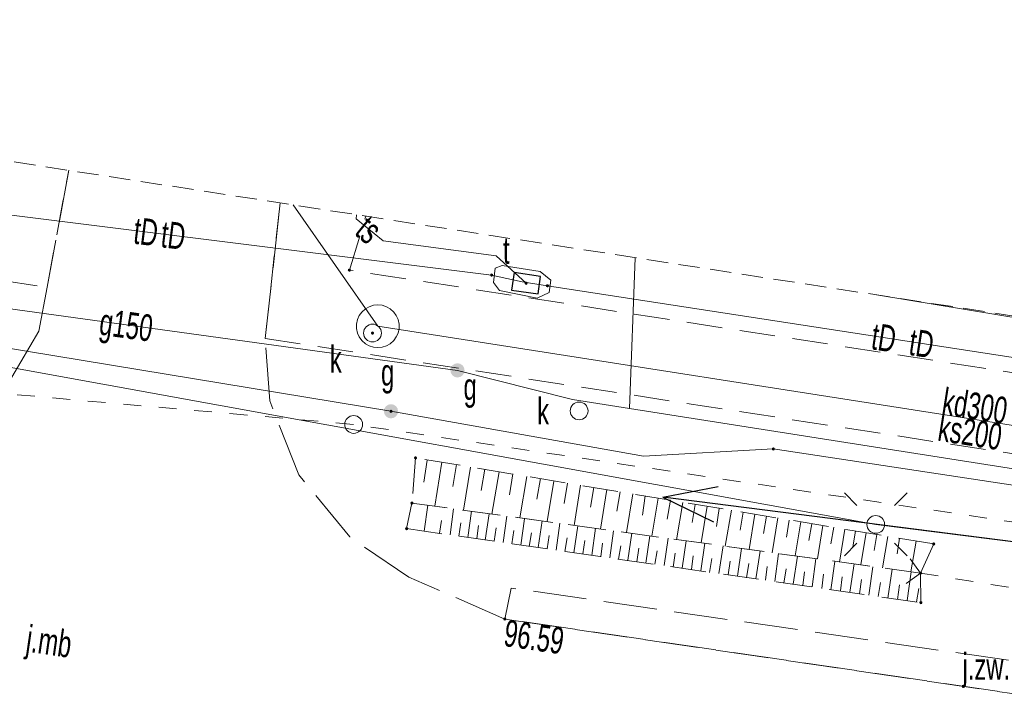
# Model space of a CAD drawing. Header units: metres. Extents: x 6541766 to 6542290, y 5894743 to 5895338.
# Tile 76 of 78: x 6541965 to 6541992, y 5895294 to 5895313. Entities that reach past the tile are written whole.
import ezdxf
from ezdxf.enums import TextEntityAlignment as Align

# ---------------------------------------------------------------- set-up
doc = ezdxf.new("R2010")
doc.units = ezdxf.units.M
for name, pattern in [('0.5_0.5', [1, 0.5, -0.5]), ('1.0_0.5', [1.5, 1, -0.5]), ('1.5_0.5', [2, 1.5, -0.5]), ('2', [0.9, 0.6, -0.3]), ('otkz_500', [1, 0.5, -0.5]), ('suep_nn_500', [0])]:
    doc.linetypes.add(name, pattern=pattern)
for name, color, linetype in [('000 Inne (niezydentyfikowane)', 7, 'Continuous'), ('219-działka ewidencyjna', 7, 'Continuous'), ('chodnik', 7, 'Continuous'), ('jezdnia', 7, 'Continuous'), ('jezdnia-Atr17', 7, 'Continuous'), ('komora podziemna', 7, 'Continuous'), ('obudowa ochronna przewodu', 7, 'Continuous'), ('pikieta sztuczna-Atr2', 7, 'Continuous'), ('przepust', 7, 'Continuous'), ('przewód elektroenergetyczny niskiego napięcia', 7, 'Continuous'), ('przewód elektroenergetyczny podziemny', 7, 'Continuous'), ('przewód gazowy', 7, 'Continuous'), ('przewód gazowy-Atr1', 7, 'Continuous'), ('przewód kanalizacyjny', 7, 'Continuous'), ('przewód kanalizacyjny-Atr1', 7, 'Continuous'), ('przewód telekomunikacyjny podziemny', 7, 'Continuous'), ('przewód telekomunikacyjny podziemny-Atr1', 7, 'Continuous'), ('skarpa nieumocniona', 7, 'Continuous'), ('studnia kanalizacyjna-Atr17', 7, 'Continuous'), ('właz do komory lub kanału - okrągły-Atr17', 7, 'Continuous'), ('właz do komory lub kanału - prostokątny-Atr17', 7, 'Continuous'), ('Zakres', 7, 'Continuous'), ('zasuwa lub zawór-Atr17', 7, 'Continuous')]:
    doc.layers.add(name, color=color, linetype=linetype)
doc.layers.add('_dr_ścieki kd', color=36, linetype='Continuous', lineweight=30)
doc.layers.add('IE - podklad', color=8, linetype='Continuous', lineweight=9)

# ---------------------------------------------------------------- blocks, each defined once
blk = doc.blocks.new('blok - sanitarne pzt chelmza ng')
at = {"linetype": 'Continuous', "lineweight": 0}
h = blk.add_hatch(color=0, dxfattribs=at)
edge = h.paths.add_edge_path()
edge.add_arc((6542477.01, 5895303.32), 0.2, 0, 360)
h = blk.add_hatch(color=0, dxfattribs=at)
edge = h.paths.add_edge_path()
edge.add_arc((6542475.14, 5895302.17), 0.2, 0, 360)
at = {"color": 0, "linetype": 'Continuous'}
for p, q in [((6542482.786, 5895299.751), (6542484.337, 5895300.058)), ((6542492.706, 5895298.49), (6542482.786, 5895299.751)), ((6542482.786, 5895299.751), (6542484.211, 5895299.066))]:
    blk.add_line(p, q, dxfattribs=at)
blk.add_lwpolyline([(6542478.533, 5895305.577), (6542479.275, 5895305.468), (6542479.347, 5895305.963), (6542478.605, 5895306.072)], close=True, dxfattribs=at)
at = {"color": 0, "linetype": 'Continuous', "lineweight": 13}
blk.add_circle((6542480.43, 5895302.18), 0.25, dxfattribs=at)
at = {"layer": 'komora podziemna', "color": 30, "linetype": 'Continuous', "lineweight": 9}
for p, q in [((6542478.02, 5895305.79), (6542478.07, 5895306.19)), ((6542478.07, 5895306.19), (6542478.27, 5895306.27)), ((6542478.27, 5895306.27), (6542479.33, 5895306.1)), ((6542479.33, 5895306.1), (6542479.63, 5895305.86)), ((6542479.63, 5895305.86), (6542479.59, 5895305.51)), ((6542478.19, 5895305.57), (6542478.02, 5895305.79)), ((6542479.25, 5895305.35), (6542478.19, 5895305.57)), ((6542479.59, 5895305.51), (6542479.25, 5895305.35))]:
    blk.add_line(p, q, dxfattribs=at)
at = {"layer": 'komora podziemna', "color": 34, "linetype": 'Continuous', "lineweight": 9}
for p, q in [((6542474.32, 5895304.96), (6542474.42, 5895305.05)), ((6542474.42, 5895305.05), (6542474.53, 5895305.11)), ((6542474.53, 5895305.11), (6542474.65, 5895305.15)), ((6542474.65, 5895305.15), (6542474.77, 5895305.16)), ((6542474.77, 5895305.16), (6542474.89, 5895305.15)), ((6542474.89, 5895305.15), (6542475.01, 5895305.11)), ((6542475.01, 5895305.11), (6542475.12, 5895305.05)), ((6542475.12, 5895305.05), (6542475.22, 5895304.96)), ((6542474.17, 5895304.62), (6542474.2, 5895304.75)), ((6542474.2, 5895304.75), (6542474.25, 5895304.86)), ((6542474.25, 5895304.86), (6542474.32, 5895304.96)), ((6542475.22, 5895304.96), (6542475.29, 5895304.86)), ((6542475.29, 5895304.86), (6542475.34, 5895304.75)), ((6542475.34, 5895304.75), (6542475.37, 5895304.62)), ((6542474.17, 5895304.5), (6542474.17, 5895304.62)), ((6542474.2, 5895304.37), (6542474.17, 5895304.5)), ((6542475.37, 5895304.5), (6542475.34, 5895304.37)), ((6542475.37, 5895304.62), (6542475.37, 5895304.5)), ((6542474.25, 5895304.26), (6542474.2, 5895304.37)), ((6542474.32, 5895304.16), (6542474.25, 5895304.26)), ((6542475.29, 5895304.26), (6542475.22, 5895304.16)), ((6542475.34, 5895304.37), (6542475.29, 5895304.26)), ((6542474.42, 5895304.07), (6542474.32, 5895304.16)), ((6542474.53, 5895304.01), (6542474.42, 5895304.07)), ((6542474.65, 5895303.97), (6542474.53, 5895304.01)), ((6542474.77, 5895303.96), (6542474.65, 5895303.97)), ((6542474.89, 5895303.97), (6542474.77, 5895303.96)), ((6542475.01, 5895304.01), (6542474.89, 5895303.97)), ((6542475.12, 5895304.07), (6542475.01, 5895304.01)), ((6542475.22, 5895304.16), (6542475.12, 5895304.07))]:
    blk.add_line(p, q, dxfattribs=at)
at = {"layer": 'obudowa ochronna przewodu', "color": 52, "linetype": 'Continuous', "lineweight": 9}
blk.add_line((6542461.53, 5895304.41), (6542475.14, 5895302.17), dxfattribs=at)
at = {"layer": 'przewód elektroenergetyczny niskiego napięcia', "color": 1, "linetype": 'suep_nn_500', "lineweight": 9}
for p, q in [((6542488.77, 5895298.99), (6542459.74, 5895304.26)), ((6542497.666, 5895297.859), (6542488.77, 5895298.99))]:
    blk.add_line(p, q, dxfattribs=at)
at = {"layer": 'przewód elektroenergetyczny podziemny', "color": 1, "linetype": 'Continuous', "lineweight": 9}
blk.add_line((6542499.791, 5895303.634), (6542488.787, 5895305.443), dxfattribs=at)
at = {"layer": 'przewód gazowy', "color": 52, "linetype": 'Continuous', "lineweight": 9}
for p, q in [((6542481.85, 5895302.25), (6542482.01, 5895306.488)), ((6542477.01, 5895303.32), (6542460.57, 5895305.58)), ((6542461.53, 5895304.41), (6542475.14, 5895302.17)), ((6542480.24, 5895302.5), (6542477.01, 5895303.32)), ((6542481.85, 5895302.25), (6542480.24, 5895302.5)), ((6542498.329, 5895299.661), (6542481.85, 5895302.25)), ((6542475.14, 5895302.17), (6542482.24, 5895300.91)), ((6542482.24, 5895300.91), (6542485.89, 5895301.11)), ((6542485.89, 5895301.11), (6542498.178, 5895299.25))]:
    blk.add_line(p, q, dxfattribs=at)
at = {"layer": 'przewód kanalizacyjny', "color": 34, "linetype": 'Continuous', "lineweight": 9}
for p, q in [((6542472.389, 5895307.972), (6542474.77, 5895304.56)), ((6542472.389, 5895307.972), (6542474.77, 5895304.56)), ((6542474.77, 5895304.56), (6542498.753, 5895300.813)), ((6542474.77, 5895304.56), (6542498.753, 5895300.813))]:
    blk.add_line(p, q, dxfattribs=at)
at = {"layer": 'przewód telekomunikacyjny podziemny', "color": 30, "linetype": 'Continuous', "lineweight": 9}
for p, q in [((6542461.24, 5895308.09), (6542477.97, 5895306)), ((6542461.24, 5895308.09), (6542477.97, 5895306)), ((6542474.16, 5895307.58), (6542474.173, 5895307.697)), ((6542474.92, 5895306.96), (6542474.16, 5895307.58)), ((6542478.1, 5895306.54), (6542474.92, 5895306.96)), ((6542478.94, 5895305.77), (6542478.1, 5895306.54)), ((6542477.97, 5895306), (6542478.83, 5895305.81)), ((6542477.97, 5895306), (6542478.83, 5895305.81)), ((6542478.83, 5895305.81), (6542479.54, 5895305.7)), ((6542478.83, 5895305.81), (6542479.54, 5895305.7)), ((6542479.54, 5895305.7), (6542499.424, 5895302.636)), ((6542479.54, 5895305.7), (6542499.424, 5895302.636))]:
    blk.add_line(p, q, dxfattribs=at)
at = {"layer": 'przewód gazowy-Atr1', "color": 40, "lineweight": 9, "width": 0.667}
blk.add_text('g150', height=0.75, rotation=352.173, dxfattribs=at).set_placement((6542466.96, 5895304.7), align=Align.MIDDLE_LEFT)
at = {"layer": 'przewód kanalizacyjny-Atr1', "color": 34, "lineweight": 9, "width": 0.667}
blk.add_text('kd300', height=0.75, rotation=351.12, dxfattribs=at).set_placement((6542490.6, 5895302.09))
blk.add_text('ks200', height=0.75, rotation=351.12, dxfattribs=at).set_placement((6542490.6, 5895302.09), align=Align.TOP_LEFT)
at = {"layer": 'przewód telekomunikacyjny podziemny-Atr1', "color": 30, "lineweight": 9, "width": 0.667}
for s, rotation, p in [('tD', 352.879, (6542467.92, 5895307.26)), ('tD', 352.879, (6542468.69, 5895307.16)), ('ts', 320.792, (6542474.32, 5895307.45)), ('tD', 351.239, (6542488.67, 5895304.29)), ('tD', 351.239, (6542489.73, 5895304.13))]:
    blk.add_text(s, height=0.75, rotation=rotation, dxfattribs=at).set_placement(p, align=Align.MIDDLE_LEFT)
at = {"layer": 'studnia kanalizacyjna-Atr17', "color": 34, "lineweight": 9, "width": 0.667}
blk.add_text('k', height=0.75, dxfattribs=at).set_placement((6542479.25, 5895301.8))
at = {"layer": 'zasuwa lub zawór-Atr17', "color": 52, "lineweight": 9, "width": 0.667}
for p in [(6542474.86, 5895302.89), (6542477.18, 5895302.49)]:
    blk.add_text('g', height=0.75, dxfattribs=at).set_placement(p)
blk = doc.blocks.new('blok - podklad szary rfqfqw')
at = {"color": 8, "linetype": 'Continuous', "lineweight": 9}
for p, q in [((6541988.24, 5895299.521), (6541987.887, 5895299.874)), ((6541989.301, 5895299.521), (6541989.654, 5895299.874)), ((6541988.24, 5895298.46), (6541987.887, 5895298.107)), ((6541989.301, 5895298.46), (6541989.654, 5895298.107)), ((6541990.03, 5895297.62), (6541989.737, 5895298.026)), ((6541990.03, 5895297.62), (6541989.624, 5895297.327))]:
    blk.add_line(p, q, dxfattribs=at)
for centre in [(6541974.62, 5895304.37), (6541974.09, 5895301.8), (6541988.77, 5895298.99)]:
    blk.add_circle(centre, 0.25, dxfattribs=at)
at = {"color": 8, "linetype": 'Continuous', "lineweight": 9, "extrusion": (0, 0, -1)}
for points in [[(-6541973.938, 5895306.108), (-6541973.938, 5895306.172), (-6541973.925, 5895306.14)], [(-6541973.938, 5895306.172), (-6541973.97, 5895306.095), (-6541973.97, 5895306.185)], [(-6541973.938, 5895306.172), (-6541973.938, 5895306.108), (-6541973.97, 5895306.095)], [(-6541973.97, 5895306.185), (-6541973.97, 5895306.095), (-6541974.002, 5895306.108)], [(-6541973.97, 5895306.185), (-6541974.002, 5895306.108), (-6541974.002, 5895306.172)], [(-6541974.002, 5895306.172), (-6541974.002, 5895306.108), (-6541974.015, 5895306.14)], [(-6541977.934, 5895305.973), (-6541977.943, 5895306.036), (-6541977.925, 5895306.006)], [(-6541977.943, 5895306.036), (-6541977.934, 5895305.973), (-6541977.964, 5895305.955)], [(-6541977.943, 5895306.036), (-6541977.964, 5895305.955), (-6541977.976, 5895306.045)], [(-6541977.976, 5895306.045), (-6541977.964, 5895305.955), (-6541977.997, 5895305.964)], [(-6541977.976, 5895306.045), (-6541977.997, 5895305.964), (-6541978.006, 5895306.027)], [(-6541978.006, 5895306.027), (-6541977.997, 5895305.964), (-6541978.015, 5895305.994)], [(-6541978.908, 5895305.738), (-6541978.908, 5895305.802), (-6541978.895, 5895305.77)], [(-6541978.908, 5895305.802), (-6541978.94, 5895305.725), (-6541978.94, 5895305.815)], [(-6541978.908, 5895305.802), (-6541978.908, 5895305.738), (-6541978.94, 5895305.725)], [(-6541978.94, 5895305.815), (-6541978.94, 5895305.725), (-6541978.972, 5895305.738)], [(-6541978.94, 5895305.815), (-6541978.972, 5895305.738), (-6541978.972, 5895305.802)], [(-6541978.972, 5895305.802), (-6541978.972, 5895305.738), (-6541978.985, 5895305.77)], [(-6541979.504, 5895305.673), (-6541979.513, 5895305.736), (-6541979.495, 5895305.706)], [(-6541979.513, 5895305.736), (-6541979.504, 5895305.673), (-6541979.534, 5895305.655)], [(-6541979.513, 5895305.736), (-6541979.534, 5895305.655), (-6541979.546, 5895305.745)], [(-6541979.546, 5895305.745), (-6541979.534, 5895305.655), (-6541979.567, 5895305.664)], [(-6541979.546, 5895305.745), (-6541979.567, 5895305.664), (-6541979.576, 5895305.727)], [(-6541979.576, 5895305.727), (-6541979.567, 5895305.664), (-6541979.585, 5895305.694)], [(-6541974.588, 5895304.338), (-6541974.588, 5895304.402), (-6541974.575, 5895304.37)], [(-6541974.588, 5895304.402), (-6541974.62, 5895304.325), (-6541974.62, 5895304.415)], [(-6541974.588, 5895304.402), (-6541974.588, 5895304.338), (-6541974.62, 5895304.325)], [(-6541974.62, 5895304.415), (-6541974.62, 5895304.325), (-6541974.652, 5895304.338)], [(-6541974.62, 5895304.415), (-6541974.652, 5895304.338), (-6541974.652, 5895304.402)], [(-6541974.652, 5895304.402), (-6541974.652, 5895304.338), (-6541974.665, 5895304.37)], [(-6541975.104, 5895302.143), (-6541975.113, 5895302.206), (-6541975.096, 5895302.177)], [(-6541975.113, 5895302.206), (-6541975.104, 5895302.143), (-6541975.133, 5895302.126)], [(-6541975.113, 5895302.206), (-6541975.133, 5895302.126), (-6541975.147, 5895302.214)], [(-6541975.147, 5895302.214), (-6541975.133, 5895302.126), (-6541975.167, 5895302.134)], [(-6541975.147, 5895302.214), (-6541975.167, 5895302.134), (-6541975.176, 5895302.197)], [(-6541975.176, 5895302.197), (-6541975.167, 5895302.134), (-6541975.184, 5895302.163)], [(-6541985.854, 5895301.083), (-6541985.863, 5895301.146), (-6541985.845, 5895301.116)], [(-6541985.863, 5895301.146), (-6541985.854, 5895301.083), (-6541985.884, 5895301.065)], [(-6541985.863, 5895301.146), (-6541985.884, 5895301.065), (-6541985.896, 5895301.155)], [(-6541985.896, 5895301.155), (-6541985.884, 5895301.065), (-6541985.917, 5895301.074)], [(-6541985.896, 5895301.155), (-6541985.917, 5895301.074), (-6541985.926, 5895301.137)], [(-6541985.926, 5895301.137), (-6541985.917, 5895301.074), (-6541985.935, 5895301.104)], [(-6541975.798, 5895300.828), (-6541975.798, 5895300.892), (-6541975.785, 5895300.86)], [(-6541975.798, 5895300.892), (-6541975.83, 5895300.815), (-6541975.83, 5895300.905)], [(-6541975.798, 5895300.892), (-6541975.798, 5895300.828), (-6541975.83, 5895300.815)], [(-6541975.83, 5895300.905), (-6541975.83, 5895300.815), (-6541975.862, 5895300.828)], [(-6541975.83, 5895300.905), (-6541975.862, 5895300.828), (-6541975.862, 5895300.892)], [(-6541975.862, 5895300.892), (-6541975.862, 5895300.828), (-6541975.875, 5895300.86)], [(-6541975.698, 5895299.558), (-6541975.698, 5895299.622), (-6541975.685, 5895299.59)], [(-6541975.698, 5895299.622), (-6541975.73, 5895299.545), (-6541975.73, 5895299.635)], [(-6541975.698, 5895299.622), (-6541975.698, 5895299.558), (-6541975.73, 5895299.545)], [(-6541975.73, 5895299.635), (-6541975.73, 5895299.545), (-6541975.762, 5895299.558)], [(-6541975.73, 5895299.635), (-6541975.762, 5895299.558), (-6541975.762, 5895299.622)], [(-6541975.762, 5895299.622), (-6541975.762, 5895299.558), (-6541975.775, 5895299.59)], [(-6541975.548, 5895298.902), (-6541975.58, 5895298.825), (-6541975.58, 5895298.915)], [(-6541975.58, 5895298.915), (-6541975.58, 5895298.825), (-6541975.612, 5895298.838)], [(-6541975.58, 5895298.915), (-6541975.612, 5895298.838), (-6541975.612, 5895298.902)], [(-6541975.548, 5895298.838), (-6541975.548, 5895298.902), (-6541975.535, 5895298.87)], [(-6541975.548, 5895298.902), (-6541975.548, 5895298.838), (-6541975.58, 5895298.825)], [(-6541975.612, 5895298.902), (-6541975.612, 5895298.838), (-6541975.625, 5895298.87)], [(-6541990.368, 5895298.408), (-6541990.368, 5895298.472), (-6541990.355, 5895298.44)], [(-6541990.368, 5895298.472), (-6541990.4, 5895298.395), (-6541990.4, 5895298.485)], [(-6541990.368, 5895298.472), (-6541990.368, 5895298.408), (-6541990.4, 5895298.395)], [(-6541990.4, 5895298.485), (-6541990.4, 5895298.395), (-6541990.432, 5895298.408)], [(-6541990.4, 5895298.485), (-6541990.432, 5895298.408), (-6541990.432, 5895298.472)], [(-6541990.432, 5895298.472), (-6541990.432, 5895298.408), (-6541990.445, 5895298.44)], [(-6541989.998, 5895297.588), (-6541989.998, 5895297.652), (-6541989.985, 5895297.62)], [(-6541989.998, 5895297.652), (-6541990.03, 5895297.575), (-6541990.03, 5895297.665)], [(-6541989.998, 5895297.652), (-6541989.998, 5895297.588), (-6541990.03, 5895297.575)], [(-6541990.03, 5895297.665), (-6541990.03, 5895297.575), (-6541990.062, 5895297.588)], [(-6541990.03, 5895297.665), (-6541990.062, 5895297.588), (-6541990.062, 5895297.652)], [(-6541990.062, 5895297.652), (-6541990.062, 5895297.588), (-6541990.075, 5895297.62)], [(-6541990.008, 5895296.758), (-6541990.008, 5895296.822), (-6541989.995, 5895296.79)], [(-6541990.008, 5895296.822), (-6541990.04, 5895296.745), (-6541990.04, 5895296.835)], [(-6541990.008, 5895296.822), (-6541990.008, 5895296.758), (-6541990.04, 5895296.745)], [(-6541990.04, 5895296.835), (-6541990.04, 5895296.745), (-6541990.072, 5895296.758)], [(-6541990.04, 5895296.835), (-6541990.072, 5895296.758), (-6541990.072, 5895296.822)], [(-6541990.072, 5895296.822), (-6541990.072, 5895296.758), (-6541990.085, 5895296.79)], [(-6541978.308, 5895296.298), (-6541978.308, 5895296.362), (-6541978.295, 5895296.33)], [(-6541978.308, 5895296.362), (-6541978.34, 5895296.285), (-6541978.34, 5895296.375)], [(-6541978.308, 5895296.362), (-6541978.308, 5895296.298), (-6541978.34, 5895296.285)], [(-6541978.34, 5895296.375), (-6541978.34, 5895296.285), (-6541978.372, 5895296.298)], [(-6541978.34, 5895296.375), (-6541978.372, 5895296.298), (-6541978.372, 5895296.362)], [(-6541978.372, 5895296.362), (-6541978.372, 5895296.298), (-6541978.385, 5895296.33)]]:
    blk.add_solid(points, dxfattribs=at)
at = {"layer": '000 Inne (niezydentyfikowane)', "color": 8, "linetype": 'Continuous', "lineweight": 9}
for p, q in [((6541976.16, 5895300.8), (6541976.06, 5895300.18)), ((6541976.57, 5895300.74), (6541976.37, 5895299.5)), ((6541976.98, 5895300.67), (6541976.88, 5895300.06)), ((6541977.38, 5895300.6), (6541977.18, 5895299.39)), ((6541977.78, 5895300.54), (6541977.68, 5895299.94)), ((6541978.18, 5895300.47), (6541977.98, 5895299.28)), ((6541978.57, 5895300.41), (6541978.47, 5895299.82)), ((6541978.96, 5895300.34), (6541978.76, 5895299.17)), ((6541979.34, 5895300.28), (6541979.24, 5895299.7)), ((6541979.72, 5895300.21), (6541979.53, 5895299.07)), ((6541980.1, 5895300.15), (6541980.01, 5895299.58)), ((6541980.47, 5895300.09), (6541980.29, 5895298.96)), ((6541980.84, 5895300.03), (6541980.75, 5895299.47)), ((6541981.21, 5895299.97), (6541981.03, 5895298.86)), ((6541981.58, 5895299.91), (6541981.49, 5895299.36)), ((6541981.94, 5895299.85), (6541981.76, 5895298.76)), ((6541982.29, 5895299.79), (6541982.21, 5895299.25)), ((6541976.07, 5895298.8), (6541976.18, 5895299.53)), ((6541982.65, 5895299.73), (6541982.47, 5895298.66)), ((6541983, 5895299.67), (6541982.91, 5895299.14)), ((6541983.35, 5895299.61), (6541983.17, 5895298.56)), ((6541983.69, 5895299.55), (6541983.61, 5895299.04)), ((6541984.03, 5895299.5), (6541983.86, 5895298.47)), ((6541976.8, 5895298.7), (6541976.9, 5895299.43)), ((6541977.3, 5895298.62), (6541977.4, 5895299.36)), ((6541977.79, 5895298.55), (6541977.9, 5895299.29)), ((6541978.29, 5895298.48), (6541978.4, 5895299.22)), ((6541984.37, 5895299.44), (6541984.29, 5895298.93)), ((6541984.71, 5895299.39), (6541984.54, 5895298.38)), ((6541985.04, 5895299.33), (6541984.96, 5895298.83)), ((6541985.37, 5895299.28), (6541985.21, 5895298.28)), ((6541985.7, 5895299.22), (6541985.61, 5895298.73)), ((6541976.5, 5895298.74), (6541976.56, 5895299.1)), ((6541977.05, 5895298.66), (6541977.1, 5895299.03)), ((6541977.55, 5895298.59), (6541977.6, 5895298.96)), ((6541978.79, 5895298.41), (6541978.89, 5895299.15)), ((6541979.28, 5895298.34), (6541979.39, 5895299.09)), ((6541979.78, 5895298.27), (6541979.89, 5895299.02)), ((6541980.28, 5895298.19), (6541980.39, 5895298.95)), ((6541986.02, 5895299.17), (6541985.86, 5895298.19)), ((6541986.34, 5895299.11), (6541986.26, 5895298.63)), ((6541986.66, 5895299.06), (6541986.5, 5895298.11)), ((6541986.97, 5895299.01), (6541986.89, 5895298.54)), ((6541987.28, 5895298.96), (6541987.13, 5895298.02)), ((6541987.59, 5895298.91), (6541987.51, 5895298.44)), ((6541978.04, 5895298.52), (6541978.1, 5895298.89)), ((6541978.54, 5895298.44), (6541978.59, 5895298.82)), ((6541979.03, 5895298.37), (6541979.09, 5895298.75)), ((6541979.53, 5895298.3), (6541979.59, 5895298.68)), ((6541980.79, 5895298.12), (6541980.89, 5895298.88)), ((6541981.29, 5895298.05), (6541981.4, 5895298.81)), ((6541981.8, 5895297.98), (6541981.91, 5895298.74)), ((6541982.31, 5895297.9), (6541982.42, 5895298.67)), ((6541987.9, 5895298.86), (6541987.75, 5895297.93)), ((6541988.2, 5895298.81), (6541988.13, 5895298.35)), ((6541988.5, 5895298.76), (6541988.35, 5895297.85)), ((6541988.8, 5895298.71), (6541988.73, 5895298.26)), ((6541989.11, 5895298.65), (6541988.96, 5895297.77)), ((6541980.03, 5895298.23), (6541980.09, 5895298.61)), ((6541980.53, 5895298.16), (6541980.59, 5895298.54)), ((6541981.04, 5895298.08), (6541981.09, 5895298.46)), ((6541981.54, 5895298.01), (6541981.6, 5895298.39)), ((6541982.82, 5895297.83), (6541982.93, 5895298.6)), ((6541983.33, 5895297.76), (6541983.44, 5895298.53)), ((6541983.85, 5895297.68), (6541983.96, 5895298.46)), ((6541984.36, 5895297.61), (6541984.48, 5895298.39)), ((6541989.44, 5895298.6), (6541989.37, 5895298.16)), ((6541989.91, 5895298.52), (6541989.76, 5895297.66)), ((6541982.05, 5895297.94), (6541982.11, 5895298.32)), ((6541982.56, 5895297.87), (6541982.62, 5895298.25)), ((6541983.07, 5895297.79), (6541983.13, 5895298.18)), ((6541983.59, 5895297.72), (6541983.64, 5895298.11)), ((6541984.88, 5895297.53), (6541985, 5895298.31)), ((6541985.4, 5895297.46), (6541985.52, 5895298.24)), ((6541985.93, 5895297.38), (6541986.04, 5895298.17)), ((6541986.45, 5895297.31), (6541986.57, 5895298.1)), ((6541984.1, 5895297.64), (6541984.16, 5895298.03)), ((6541984.62, 5895297.57), (6541984.68, 5895297.96)), ((6541985.14, 5895297.49), (6541985.2, 5895297.89)), ((6541985.67, 5895297.42), (6541985.72, 5895297.81)), ((6541986.98, 5895297.23), (6541987.09, 5895298.02)), ((6541987.51, 5895297.15), (6541987.62, 5895297.95)), ((6541988.04, 5895297.08), (6541988.16, 5895297.88)), ((6541988.58, 5895297), (6541988.69, 5895297.8)), ((6541986.19, 5895297.34), (6541986.25, 5895297.74)), ((6541986.72, 5895297.27), (6541986.77, 5895297.66)), ((6541987.25, 5895297.19), (6541987.3, 5895297.59)), ((6541987.78, 5895297.12), (6541987.83, 5895297.52)), ((6541989.11, 5895296.92), (6541989.23, 5895297.73)), ((6541989.65, 5895296.85), (6541989.77, 5895297.66)), ((6541988.31, 5895297.04), (6541988.37, 5895297.44)), ((6541988.84, 5895296.96), (6541988.9, 5895297.36)), ((6541989.38, 5895296.88), (6541989.44, 5895297.29)), ((6541989.92, 5895296.81), (6541989.98, 5895297.19))]:
    blk.add_line(p, q, dxfattribs=at)
at = {"layer": '219-działka ewidencyjna', "color": 8, "linetype": '0.5_0.5', "lineweight": 9}
for p, q in [((6541974.09, 5895301.8), (6541958.11, 5895303.21)), ((6541997.825, 5895298.289), (6541974.09, 5895301.8))]:
    blk.add_line(p, q, dxfattribs=at)
at = {"layer": 'chodnik', "color": 8, "linetype": '1.0_0.5', "lineweight": 9}
for p, q in [((6541937.485, 5895309.729), (6541965.47, 5895305.66)), ((6541965.47, 5895305.66), (6541966.08, 5895308.945)), ((6541972.027, 5895308.028), (6541971.6, 5895304.22)), ((6541973.97, 5895306.14), (6541974.434, 5895307.657)), ((6541999.274, 5895302.229), (6541973.97, 5895306.14)), ((6541971.6, 5895304.22), (6541998.482, 5895300.075))]:
    blk.add_line(p, q, dxfattribs=at)
at = {"layer": 'jezdnia', "color": 8, "linetype": '1.5_0.5', "lineweight": 9}
for p, q in [((6541966.08, 5895308.945), (6541965.47, 5895305.66)), ((6541971.6, 5895304.22), (6541972.027, 5895308.028)), ((6541965.47, 5895305.66), (6541965.24, 5895304.42)), ((6541965.24, 5895304.42), (6541964.19, 5895302.64)), ((6541971.73, 5895302.46), (6541971.6, 5895304.22)), ((6541972.55, 5895300.38), (6541971.73, 5895302.46)), ((6541973.98, 5895298.64), (6541972.55, 5895300.38)), ((6541975.64, 5895297.51), (6541973.98, 5895298.64)), ((6541978.34, 5895296.33), (6541975.64, 5895297.51)), ((6541978.52, 5895297.2), (6541978.34, 5895296.33)), ((6541996.465, 5895294.593), (6541978.52, 5895297.2)), ((6541978.34, 5895296.33), (6541996.142, 5895293.716)), ((6541996.142, 5895293.716), (6541978.34, 5895296.33))]:
    blk.add_line(p, q, dxfattribs=at)
at = {"layer": 'przepust', "color": 8, "linetype": 'otkz_500', "lineweight": 9}
blk.add_line((6541990.03, 5895297.62), (6541997.158, 5895296.476), dxfattribs=at)
at = {"layer": 'skarpa nieumocniona', "color": 8, "linetype": '1.0_0.5', "lineweight": 9}
for p, q in [((6541975.83, 5895300.86), (6541975.73, 5895299.59)), ((6541975.83, 5895300.86), (6541975.73, 5895299.59)), ((6541990.4, 5895298.44), (6541975.83, 5895300.86)), ((6541990.4, 5895298.44), (6541975.83, 5895300.86)), ((6541975.73, 5895299.59), (6541975.58, 5895298.87)), ((6541975.73, 5895299.59), (6541975.58, 5895298.87)), ((6541990.03, 5895297.62), (6541975.73, 5895299.59)), ((6541990.03, 5895297.62), (6541975.73, 5895299.59)), ((6541975.73, 5895299.59), (6541990.03, 5895297.62)), ((6541975.73, 5895299.59), (6541990.03, 5895297.62)), ((6541975.58, 5895298.87), (6541990.04, 5895296.79)), ((6541975.58, 5895298.87), (6541990.04, 5895296.79)), ((6541990.03, 5895297.62), (6541990.4, 5895298.44)), ((6541990.03, 5895297.62), (6541990.4, 5895298.44)), ((6541990.04, 5895296.79), (6541990.03, 5895297.62)), ((6541990.04, 5895296.79), (6541990.03, 5895297.62))]:
    blk.add_line(p, q, dxfattribs=at)
at = {"layer": 'Zakres', "color": 8, "linetype": '2', "lineweight": 9}
blk.add_line((6541999.83, 5895303.74), (6541938.62, 5895313.18), dxfattribs=at)
blk.add_line((6541999.83, 5895303.74), (6541938.62, 5895313.18), dxfattribs=at)
blk.add_line((6541999.83, 5895303.74), (6541938.62, 5895313.18), dxfattribs=at)
blk.add_line((6541999.83, 5895303.74), (6541938.62, 5895313.18), dxfattribs=at)
at = {"layer": 'jezdnia-Atr17', "color": 8, "lineweight": 9, "width": 0.667}
blk.add_text('j.mb', height=0.75, rotation=351.7, dxfattribs=at).set_placement((6541964.85, 5895295.42))
blk.add_text('j.mb', height=0.75, rotation=351.7, dxfattribs=at).set_placement((6541964.85, 5895295.42))
blk.add_text('j.mb', height=0.75, rotation=351.7, dxfattribs=at).set_placement((6541964.85, 5895295.42))
blk.add_text('j.mb', height=0.75, rotation=351.7, dxfattribs=at).set_placement((6541964.85, 5895295.42))
blk.add_text('j.zw.', height=0.75, dxfattribs=at).set_placement((6541991.21, 5895295.37), align=Align.TOP_LEFT)
at = {"layer": 'pikieta sztuczna-Atr2', "color": 8, "lineweight": 9, "width": 0.667}
blk.add_text('96.59', height=0.75, rotation=351.646, dxfattribs=at).set_placement((6541978.39, 5895296.32, 96.59), align=Align.TOP_LEFT)
at = {"layer": 'właz do komory lub kanału - okrągły-Atr17', "color": 8, "lineweight": 9, "width": 0.667}
blk.add_text('k', height=0.75, dxfattribs=at).set_placement((6541973.42, 5895303.26))
at = {"layer": 'właz do komory lub kanału - prostokątny-Atr17', "color": 8, "lineweight": 9, "width": 0.667}
blk.add_text('t', height=0.75, dxfattribs=at).set_placement((6541978.29, 5895306.32))

msp = doc.modelspace()

# ---------------------------------------------------------------- block references
at = {"layer": '_dr_ścieki kd', "lineweight": 9}
msp.add_blockref('blok - sanitarne pzt chelmza ng', (-500, 0), dxfattribs=at)
at = {"layer": 'IE - podklad'}
msp.add_blockref('blok - podklad szary rfqfqw', (0, 0), dxfattribs=at)

doc.saveas('drawing.dxf')
